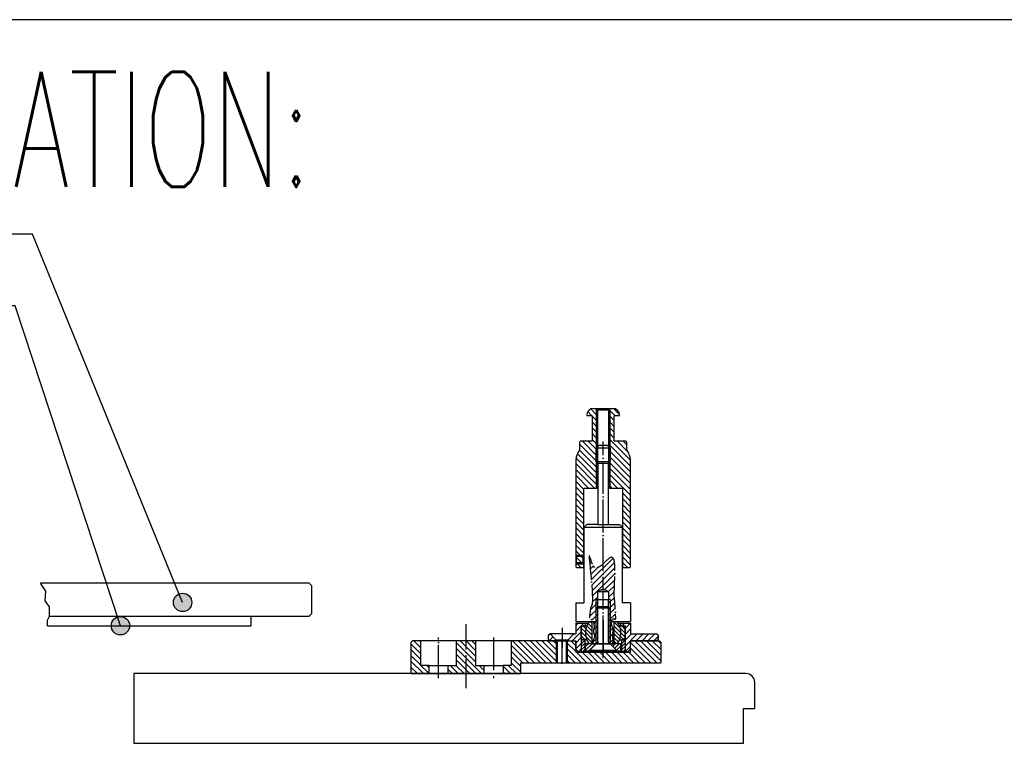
# Model space of a CAD drawing. Extents: x -1765 to 4890, y -3431 to 1272.
# Tile 60 of 189: x 1108 to 1467, y -2884 to -2620. Entities that reach past the tile are written whole.
import ezdxf

# ---------------------------------------------------------------- set-up
doc = ezdxf.new("R2010")
doc.units = 0
doc.linetypes.add('DOT_CENTER', pattern=[14, 12, -1, 0, -1])
doc.layers.get('0').update_dxf_attribs({"linetype": 'CONTINUOUS'})
doc.layers.add('08', color=7, linetype='CONTINUOUS')
doc.layers.add('1', color=7, linetype='CONTINUOUS')
doc.styles.add('CONVERTER_2', font='txt.shx', dxfattribs={"width": 0.63})
doc.dimstyles.get("Standard").update_dxf_attribs({"dimtxt": 0.18, "dimasz": 0.18, "dimexe": 0.18, "dimexo": 0.0625, "dimgap": 0.09, "dimtad": 0, "dimtih": 1, "dimtoh": 1, "dimdec": 4, "dimzin": 0, "dimtxsty": 'STANDARD', "dimcen": 0.09, "dimazin": 3, "dimtfac": 1, "dimtdec": 4, "dimtofl": 0, "dimtmove": 0, "dimatfit": 3, "dimtolj": 1, "dimtzin": 0})
pattern_1 = [(135, (-2.0616, 13.2155), (-1.0606602, -1.0606602), [])]
pattern_2 = [(135, (0, 400), (-1.0606602, -1.0606602), [])]
pattern_3 = [(45, (-281.806, 299.6412), (-1.0606602, 1.0606602), [])]
pattern_4 = [(45, (35.6448, 151.788), (-1.0606602, 1.0606602), [])]
pattern_5 = [(45, (-131.211, 280.6721), (-0.70710678, 0.70710678), [])]
pattern_6 = [(45, (0, 400), (-0.56568542, 0.56568542), [])]
pattern_7 = [(135, (0, 400), (-0.70710678, -0.70710678), [])]

# ---------------------------------------------------------------- blocks, each defined once
blk = doc.blocks.new('SV__43', base_point=(1325.94, -2829.78))
at = {"layer": '1', "linetype": 'CONTINUOUS'}
h = blk.add_hatch(dxfattribs=at)
h.set_pattern_fill('USER', color=4, scale=1.5, angle=135, pattern_type=0)
h.set_pattern_definition(pattern_1)
h.paths.add_polyline_path([(1254.44, -2855.54), (1257.44, -2855.54), (1257.44, -2858.54), (1250.94, -2858.54), (1250.94, -2847.04), (1251.44, -2846.54), (1254.44, -2846.54)])
h = blk.add_hatch(dxfattribs=at)
h.set_pattern_fill('USER', color=4, scale=1.5, angle=135, pattern_type=0)
h.set_pattern_definition(pattern_1)
h.paths.add_polyline_path([(1274.44, -2846.54), (1274.44, -2855.54), (1277.44, -2855.54), (1277.44, -2858.54), (1264.44, -2858.54), (1264.44, -2855.54), (1267.44, -2855.54), (1267.44, -2846.54)])
h = blk.add_hatch(dxfattribs=at)
h.set_pattern_fill('USER', color=4, scale=1.5, angle=135, pattern_type=0)
h.set_pattern_definition(pattern_1)
h.paths.add_polyline_path([(1304.29, -2846.54), (1304.29, -2854.54), (1290.94, -2854.54), (1290.94, -2858.54), (1284.44, -2858.54), (1284.44, -2855.54), (1287.44, -2855.54), (1287.44, -2846.54)])
h = blk.add_hatch(dxfattribs=at)
h.set_pattern_fill('USER', color=4, scale=1.5, angle=135, pattern_type=0)
h.set_pattern_definition(pattern_1)
h.paths.add_polyline_path([(1307.59, -2854.54), (1341.94, -2854.54), (1341.94, -2847.04), (1341.44, -2846.54), (1330.94, -2846.54), (1330.94, -2850.74), (1310.94, -2850.74), (1310.94, -2846.54), (1307.59, -2846.54)])
at = {"layer": '1', "color": 4, "linetype": 'DOT_CENTER'}
for p, q in [((1270.94, -2863.84), (1270.94, -2840.45)), ((1320.94, -2852.84), (1320.94, -2840.45)), ((1260.94, -2860.17), (1260.94, -2845.3)), ((1280.94, -2845.3), (1280.94, -2860.17)), ((1305.94, -2854.99), (1305.94, -2846.16))]:
    blk.add_line(p, q, dxfattribs=at)
at = {"layer": '1', "color": 4, "linetype": 'CONTINUOUS'}
for p, q in [((1250.94, -2847.04), (1251.44, -2846.54)), ((1254.44, -2846.54), (1251.44, -2846.54)), ((1254.44, -2855.54), (1254.44, -2846.54)), ((1267.44, -2846.54), (1254.44, -2846.54)), ((1274.44, -2846.54), (1267.44, -2846.54)), ((1267.44, -2855.54), (1267.44, -2846.54)), ((1287.44, -2846.54), (1274.44, -2846.54)), ((1274.44, -2846.54), (1274.44, -2855.54)), ((1287.44, -2846.54), (1287.44, -2855.54)), ((1304.29, -2846.54), (1287.44, -2846.54)), ((1303.94, -2854.54), (1303.94, -2846.54)), ((1304.29, -2846.54), (1307.59, -2846.54)), ((1304.29, -2854.54), (1304.29, -2846.54)), ((1307.59, -2846.54), (1310.94, -2846.54)), ((1307.59, -2854.54), (1307.59, -2846.54)), ((1307.94, -2854.54), (1307.94, -2846.54)), ((1310.94, -2846.54), (1310.94, -2850.74)), ((1330.94, -2850.74), (1330.94, -2846.54)), ((1330.94, -2846.54), (1341.44, -2846.54)), ((1341.44, -2846.54), (1341.94, -2847.04)), ((1250.94, -2858.54), (1250.94, -2847.04)), ((1341.94, -2847.04), (1341.94, -2854.54)), ((1310.94, -2850.74), (1330.94, -2850.74)), ((1257.44, -2855.54), (1254.44, -2855.54)), ((1257.44, -2858.54), (1257.44, -2855.54)), ((1257.44, -2855.54), (1264.44, -2855.54)), ((1264.44, -2855.54), (1267.44, -2855.54)), ((1264.44, -2858.54), (1264.44, -2855.54)), ((1274.44, -2855.54), (1277.44, -2855.54)), ((1277.44, -2855.54), (1277.44, -2858.54)), ((1277.44, -2855.54), (1284.44, -2855.54)), ((1284.44, -2855.54), (1284.44, -2858.54)), ((1287.44, -2855.54), (1284.44, -2855.54)), ((1290.94, -2854.54), (1304.29, -2854.54)), ((1290.94, -2858.54), (1290.94, -2854.54)), ((1304.29, -2854.54), (1307.59, -2854.54)), ((1307.59, -2854.54), (1341.94, -2854.54)), ((1250.94, -2858.54), (1257.44, -2858.54)), ((1257.44, -2858.54), (1264.44, -2858.54)), ((1264.44, -2858.54), (1277.44, -2858.54)), ((1277.44, -2858.54), (1284.44, -2858.54)), ((1284.44, -2858.54), (1290.94, -2858.54))]:
    blk.add_line(p, q, dxfattribs=at)
blk = doc.blocks.new('SV__44', base_point=(1342.06, -2819.28))
at = {"layer": '1', "linetype": 'CONTINUOUS'}
h = blk.add_hatch(dxfattribs=at)
h.set_pattern_fill('USER', color=3, scale=1.5, angle=135, pattern_type=0)
h.set_pattern_definition(pattern_2)
edge = h.paths.add_edge_path()
edge.add_line((1316.84, -2773.77), (1312.84, -2773.77))
edge.add_arc((1312.84, -2774.27), 0.5, 90, 180)
edge.add_line((1312.34, -2774.27), (1312.34, -2777.14))
edge.add_line((1312.34, -2777.14), (1311.74, -2778.17))
edge.add_arc((1316.94, -2781.17), 6, 150, 180)
edge.add_line((1310.94, -2781.17), (1310.94, -2819.57))
edge.add_line((1310.94, -2819.57), (1311.24, -2819.87))
edge.add_line((1311.24, -2819.87), (1313.64, -2819.87))
edge.add_line((1313.64, -2819.87), (1313.94, -2819.57))
edge.add_line((1313.94, -2819.57), (1313.94, -2790.97))
edge.add_line((1313.94, -2790.97), (1318.44, -2790.97))
edge.add_line((1318.44, -2790.97), (1318.44, -2761.87))
edge.add_line((1318.44, -2761.87), (1318.34, -2761.77))
edge.add_line((1318.34, -2761.77), (1317.44, -2761.77))
edge.add_arc((1317.44, -2764.27), 2.5, 90, 180)
edge.add_line((1314.94, -2764.27), (1315.14, -2764.47))
edge.add_line((1315.14, -2764.47), (1316.94, -2764.47))
edge.add_line((1316.94, -2764.47), (1316.94, -2773.77))
edge.add_line((1316.94, -2773.77), (1316.84, -2773.77))
h = blk.add_hatch(dxfattribs=at)
h.set_pattern_fill('USER', color=3, scale=1.5, angle=45, pattern_type=0)
h.set_pattern_definition(pattern_3)
h.paths.add_polyline_path([(1318.84, -2762.27), (1318.84, -2790.97), (1318.44, -2790.97), (1318.44, -2761.87)])
h = blk.add_hatch(dxfattribs=at)
h.set_pattern_fill('USER', color=3, scale=1.5, angle=45, pattern_type=0)
h.set_pattern_definition(pattern_3)
h.paths.add_polyline_path([(1323.04, -2762.27), (1323.04, -2790.97), (1323.44, -2790.97), (1323.44, -2761.87)])
h = blk.add_hatch(dxfattribs=at)
h.set_pattern_fill('USER', color=3, scale=1.5, angle=135, pattern_type=0)
h.set_pattern_definition(pattern_2)
edge = h.paths.add_edge_path()
edge.add_line((1325.04, -2773.77), (1329.04, -2773.77))
edge.add_arc((1329.04, -2774.27), 0.5, 360, 450, ccw=False)
edge.add_line((1329.54, -2774.27), (1329.54, -2777.14))
edge.add_line((1329.54, -2777.14), (1330.13, -2778.17))
edge.add_arc((1324.94, -2781.17), 6, 360, 390, ccw=False)
edge.add_line((1330.94, -2781.17), (1330.94, -2819.57))
edge.add_line((1330.94, -2819.57), (1330.64, -2819.87))
edge.add_line((1330.64, -2819.87), (1328.24, -2819.87))
edge.add_line((1328.24, -2819.87), (1327.94, -2819.57))
edge.add_line((1327.94, -2819.57), (1327.94, -2790.97))
edge.add_line((1327.94, -2790.97), (1323.44, -2790.97))
edge.add_line((1323.44, -2790.97), (1323.44, -2761.87))
edge.add_line((1323.44, -2761.87), (1323.54, -2761.77))
edge.add_line((1323.54, -2761.77), (1324.44, -2761.77))
edge.add_arc((1324.44, -2764.27), 2.5, 360, 450, ccw=False)
edge.add_line((1326.94, -2764.27), (1326.74, -2764.47))
edge.add_line((1326.74, -2764.47), (1324.94, -2764.47))
edge.add_line((1324.94, -2764.47), (1324.94, -2773.77))
edge.add_line((1324.94, -2773.77), (1325.04, -2773.77))
at = {"layer": '1', "color": 3, "linetype": 'CONTINUOUS'}
for p, q in [((1314.94, -2764.27), (1314.94, -2764.27)), ((1314.94, -2764.27), (1315.14, -2764.47)), ((1314.94, -2764.27), (1314.94, -2764.27)), ((1317.44, -2761.77), (1318.34, -2761.77)), ((1318.34, -2761.77), (1320.94, -2761.77)), ((1318.34, -2761.77), (1318.44, -2761.87)), ((1318.44, -2761.87), (1318.44, -2790.97)), ((1318.44, -2761.87), (1318.84, -2762.27)), ((1318.84, -2762.27), (1318.84, -2790.97)), ((1318.84, -2762.27), (1320.94, -2762.27)), ((1320.94, -2761.77), (1323.54, -2761.77)), ((1320.94, -2762.27), (1323.04, -2762.27)), ((1323.04, -2762.27), (1323.44, -2761.87)), ((1323.04, -2790.97), (1323.04, -2762.27)), ((1323.44, -2761.87), (1323.54, -2761.77)), ((1323.44, -2790.97), (1323.44, -2761.87)), ((1323.54, -2761.77), (1324.44, -2761.77)), ((1326.74, -2764.47), (1326.94, -2764.27)), ((1326.94, -2764.27), (1326.94, -2764.27)), ((1326.94, -2764.27), (1326.94, -2764.27)), ((1316.94, -2764.47), (1315.14, -2764.47)), ((1316.94, -2764.47), (1316.94, -2773.77)), ((1324.94, -2773.77), (1324.94, -2764.47)), ((1326.74, -2764.47), (1324.94, -2764.47)), ((1312.34, -2774.27), (1312.34, -2777.14)), ((1316.84, -2773.77), (1312.84, -2773.77)), ((1316.94, -2773.77), (1316.84, -2773.77)), ((1316.94, -2773.77), (1316.94, -2773.77)), ((1316.94, -2773.77), (1316.94, -2773.77)), ((1316.94, -2773.77), (1316.94, -2773.77)), ((1316.94, -2773.77), (1316.94, -2773.77)), ((1324.94, -2773.77), (1324.94, -2773.77)), ((1324.94, -2773.77), (1324.94, -2773.77)), ((1324.94, -2773.77), (1324.94, -2773.77)), ((1324.94, -2773.77), (1324.94, -2773.77)), ((1325.04, -2773.77), (1324.94, -2773.77)), ((1329.04, -2773.77), (1325.04, -2773.77)), ((1329.54, -2777.14), (1329.54, -2774.27)), ((1311.74, -2778.17), (1312.34, -2777.14)), ((1329.54, -2777.14), (1330.13, -2778.17)), ((1310.94, -2780.57), (1310.94, -2780.62)), ((1310.94, -2781.17), (1310.94, -2819.57)), ((1330.94, -2780.62), (1330.94, -2780.57)), ((1330.94, -2819.57), (1330.94, -2781.17)), ((1318.44, -2790.97), (1313.94, -2790.97)), ((1313.94, -2819.57), (1313.94, -2790.97)), ((1318.84, -2790.97), (1318.44, -2790.97)), ((1318.84, -2790.97), (1319.04, -2790.97)), ((1322.84, -2790.97), (1323.04, -2790.97)), ((1323.44, -2790.97), (1323.04, -2790.97)), ((1327.94, -2790.97), (1323.44, -2790.97)), ((1327.94, -2790.97), (1327.94, -2819.57)), ((1310.94, -2819.57), (1311.24, -2819.87)), ((1311.24, -2819.87), (1313.64, -2819.87)), ((1313.64, -2819.87), (1313.94, -2819.57)), ((1327.94, -2819.57), (1328.24, -2819.87)), ((1328.24, -2819.87), (1330.64, -2819.87)), ((1330.64, -2819.87), (1330.94, -2819.57))]:
    blk.add_line(p, q, dxfattribs=at)
for centre, radius, start, end in [((1317.44, -2764.27), 2.5, 90, 180), ((1324.44, -2764.27), 2.5, 0, 90), ((1312.84, -2774.27), 0.5, 90, 180), ((1329.04, -2774.27), 0.5, 0, 90), ((1316.94, -2781.17), 6, 150, 180), ((1324.94, -2781.17), 6, 0, 30)]:
    blk.add_arc(centre, radius, start, end, dxfattribs=at)
blk = doc.blocks.new('SV__45', base_point=(1320.94, -2790.59))
at = {"layer": '1', "linetype": 'CONTINUOUS'}
h = blk.add_hatch(dxfattribs=at)
h.set_pattern_fill('USER', color=1, scale=1.5, angle=45, pattern_type=0)
h.set_pattern_definition([(45, (231.6864, 293.1121), (-1.0606602, 1.0606602), [])])
edge = h.paths.add_edge_path()
edge.add_line((1324.24, -2847.69), (1323.54, -2847.69))
edge.add_line((1323.54, -2847.69), (1322.94, -2847.09))
edge.add_line((1322.94, -2847.09), (1322.94, -2831.54))
edge.add_line((1322.94, -2831.54), (1322.94, -2828.54))
edge.add_line((1322.94, -2828.54), (1320.94, -2827.59))
edge.add_line((1320.94, -2827.59), (1318.94, -2828.54))
edge.add_line((1318.94, -2828.54), (1318.94, -2847.09))
edge.add_line((1318.94, -2847.09), (1318.34, -2847.69))
edge.add_line((1318.34, -2847.69), (1317.49, -2847.69))
edge.add_spline(control_points=[(1317.49, -2847.69), (1316.94, -2847.05), (1317.41, -2846.16), (1317.89, -2845.01), (1317.64, -2844.21), (1317.37, -2843.53), (1317.41, -2842.77), (1317.62, -2841.68), (1317.67, -2840.21), (1317.04, -2838.93), (1316.4, -2838.48), (1316.05, -2838.22), (1315.9, -2837.51), (1316.22, -2836.3), (1316.07, -2834.91), (1316.79, -2833.83), (1317.04, -2832.5), (1317, -2830.34), (1316.84, -2827.32), (1316.59, -2823.89), (1316.18, -2820.6), (1316.19, -2817.88), (1315.59, -2816.35), (1316.08, -2815.27), (1316.31, -2817.12), (1316.8, -2817.92), (1317.32, -2819.36), (1318.55, -2820.09), (1319.84, -2819.45), (1320.91, -2818.51), (1322.02, -2817.4), (1322.95, -2816.52), (1324.1, -2815.85), (1325.12, -2817.06), (1325.14, -2819.02), (1325.24, -2821.82), (1325.1, -2825.05), (1325.02, -2828.09), (1324.94, -2830.23), (1325.1, -2831.6), (1325.23, -2832.85), (1325.29, -2834.61), (1325.46, -2836.47), (1325.44, -2837.69), (1325.64, -2838.52), (1325.07, -2838.67), (1324.53, -2838.32), (1323.97, -2839.15), (1323.87, -2840.15), (1324.23, -2841.37), (1324.63, -2842.55), (1324.52, -2843.69), (1324.26, -2845.38), (1324.93, -2846.73), (1324.24, -2847.69)], knot_values=[0, 0, 0, 0, 1.949832, 2.895531, 3.61291, 4.357552, 5.082304, 5.837823, 7.704288, 9.429481, 9.771851, 10.086906, 10.671191, 11.781941, 13.864526, 14.579803, 15.585352, 17.862842, 21.058666, 24.662982, 28.158028, 31.024084, 32.741444, 32.974943, 34.012284, 35.582258, 37.035952, 38.195794, 39.411957, 40.951462, 42.59341, 44.027193, 45.011801, 45.949104, 47.985178, 50.896591, 54.357326, 57.64521, 60.035898, 60.760714, 61.799857, 63.805131, 66.056765, 67.255141, 67.76474, 68.133222, 68.691098, 69.42432, 70.474228, 71.806011, 73.136281, 74.172434, 75.204802, 78.224914, 78.224914, 78.224914, 78.224914], degree=3, periodic=0)
at = {"layer": '1', "color": 7, "linetype": 'CONTINUOUS'}
for p, q in [((1319.44, -2775.19), (1318.44, -2776.19)), ((1319.44, -2775.19), (1322.44, -2775.19)), ((1322.44, -2775.19), (1323.44, -2776.19)), ((1318.44, -2781.19), (1318.44, -2776.19)), ((1318.44, -2776.19), (1323.44, -2776.19)), ((1323.44, -2776.19), (1323.44, -2781.19)), ((1318.44, -2781.19), (1323.44, -2781.19)), ((1318.44, -2781.19), (1319.04, -2781.79)), ((1319.04, -2781.79), (1322.84, -2781.79)), ((1319.04, -2781.79), (1319.04, -2804.09)), ((1322.84, -2781.79), (1323.44, -2781.19)), ((1322.84, -2804.09), (1322.84, -2781.79)), ((1313.94, -2805.09), (1314.94, -2804.09)), ((1313.94, -2805.09), (1313.94, -2832.69)), ((1313.94, -2805.09), (1327.94, -2805.09)), ((1319.04, -2804.09), (1314.94, -2804.09)), ((1319.04, -2804.09), (1322.84, -2804.09)), ((1322.84, -2804.09), (1326.94, -2804.09)), ((1327.94, -2805.09), (1326.94, -2804.09)), ((1327.94, -2832.69), (1327.94, -2805.09)), ((1318.94, -2828.54), (1320.94, -2827.59)), ((1318.94, -2828.54), (1322.94, -2828.54)), ((1318.94, -2847.09), (1318.94, -2828.54)), ((1320.94, -2827.59), (1322.94, -2828.54)), ((1322.94, -2828.54), (1322.94, -2831.54)), ((1318.44, -2831.54), (1318.94, -2831.54)), ((1318.94, -2831.54), (1322.94, -2831.54)), ((1323.44, -2831.54), (1322.94, -2831.54)), ((1322.94, -2847.09), (1322.94, -2831.54)), ((1310.94, -2832.69), (1310.94, -2839.54)), ((1310.94, -2832.69), (1313.94, -2832.69)), ((1330.94, -2832.69), (1327.94, -2832.69)), ((1330.94, -2832.69), (1330.94, -2839.54)), ((1310.94, -2839.54), (1316.94, -2839.54)), ((1316.94, -2847.69), (1316.94, -2839.54)), ((1316.94, -2839.54), (1317.29, -2839.54)), ((1324.94, -2839.54), (1324.26, -2839.54)), ((1324.94, -2847.69), (1324.94, -2839.54)), ((1324.94, -2839.54), (1330.94, -2839.54)), ((1316.94, -2847.69), (1317.49, -2847.69)), ((1318.34, -2847.69), (1317.49, -2847.69)), ((1318.94, -2847.09), (1318.34, -2847.69)), ((1318.34, -2847.69), (1323.54, -2847.69)), ((1322.94, -2847.09), (1323.54, -2847.69)), ((1324.24, -2847.69), (1323.54, -2847.69)), ((1324.24, -2847.69), (1324.94, -2847.69))]:
    blk.add_line(p, q, dxfattribs=at)
at = {"layer": '1', "color": 1, "linetype": 'DOT_CENTER'}
blk.add_line((1320.94, -2849.37), (1320.94, -2773.85), dxfattribs=at)
at = {"layer": '1', "color": 1, "linetype": 'CONTINUOUS'}
for p, q in [((1318.84, -2781.59), (1318.84, -2775.78)), ((1323.04, -2781.59), (1323.04, -2775.79)), ((1318.44, -2834.04), (1318.44, -2831.54)), ((1323.44, -2831.54), (1323.44, -2847.59)), ((1318.44, -2847.59), (1318.44, -2834.04))]:
    blk.add_line(p, q, dxfattribs=at)
at = {"layer": '1', "color": 1, "linetype": 'DOT_CENTER'}
blk.add_open_spline([(1324.24, -2847.69), (1324.94, -2846.78), (1324.09, -2845.04), (1324.88, -2842.52), (1323.55, -2840.16), (1324.47, -2837.92), (1325.75, -2839.2), (1325.45, -2837.43), (1325.3, -2834.54), (1325.19, -2831.83), (1324.7, -2830.78), (1326.56, -2806.48), (1318.13, -2826.98), (1314.86, -2809.3), (1317.73, -2832.88), (1316.59, -2834.08), (1316.37, -2834.54), (1316.05, -2837.21), (1315.69, -2838.06), (1317.55, -2839.16), (1317.78, -2841.37), (1317.21, -2843.52), (1318.36, -2845.41), (1316.67, -2846.72), (1317.49, -2847.69)], degree=3, knots=[33.215127, 33.215127, 33.215127, 33.215127, 36.255678, 38.309057, 40.817866, 43.003753, 44.947206, 46.434876, 46.434876, 46.434876, 47.604867, 50.994979, 58.948481, 62.213183, 66.797901, 68.053273, 68.053273, 68.053273, 69.943892, 70.606228, 74.031077, 75.439195, 76.844222, 79.650003, 79.650003, 79.650003, 79.650003], dxfattribs=at)
blk = doc.blocks.new('FLANGE_FRONT__46', base_point=(1246.04, -2905.03))
at = {"layer": '1', "linetype": 'CONTINUOUS'}
h = blk.add_hatch(dxfattribs=at)
h.set_pattern_fill('USER', color=1, scale=1.5, angle=45, pattern_type=0)
h.set_pattern_definition(pattern_4)
h.paths.add_polyline_path([(1312.94, -2841.14), (1314.44, -2841.14), (1314.44, -2840.14), (1310.94, -2840.14), (1310.94, -2844.04), (1310.29, -2844.04), (1308.19, -2846.14), (1308.19, -2846.54), (1310.94, -2846.54), (1310.94, -2849.54), (1311.94, -2850.54), (1312.94, -2850.54)])
h = blk.add_hatch(dxfattribs=at)
h.set_pattern_fill('USER', color=1, scale=1.5, angle=45, pattern_type=0)
h.set_pattern_definition(pattern_4)
h.paths.add_polyline_path([(1340.94, -2844.54), (1340.44, -2844.04), (1330.94, -2844.04), (1330.94, -2840.14), (1327.44, -2840.14), (1327.44, -2841.14), (1328.94, -2841.14), (1328.94, -2850.54), (1329.94, -2850.54), (1330.94, -2849.54), (1330.94, -2846.54), (1340.44, -2846.54), (1340.94, -2846.04)])
h = blk.add_hatch(dxfattribs=at)
h.set_pattern_fill('USER', color=1, scale=1.5, angle=45, pattern_type=0)
h.set_pattern_definition(pattern_4)
h.paths.add_polyline_path([(1301.59, -2844.04), (1301.44, -2844.04), (1300.94, -2844.54), (1300.94, -2846.04), (1301.44, -2846.54), (1303.69, -2846.54), (1303.69, -2846.14)])
at = {"layer": '1', "color": 1, "linetype": 'DOT_CENTER'}
for p, q in [((1320.94, -2839.1), (1320.94, -2852.34)), ((1305.94, -2841.78), (1305.94, -2848.95))]:
    blk.add_line(p, q, dxfattribs=at)
at = {"layer": '1', "color": 7, "linetype": 'CONTINUOUS'}
for p, q in [((1310.94, -2840.14), (1314.44, -2840.14)), ((1310.94, -2840.14), (1310.94, -2844.04)), ((1312.94, -2841.14), (1312.94, -2850.54)), ((1314.44, -2841.14), (1312.94, -2841.14)), ((1314.44, -2841.14), (1314.44, -2840.14)), ((1314.44, -2840.14), (1315.46, -2840.14)), ((1314.44, -2841.14), (1314.94, -2841.14)), ((1326.41, -2840.14), (1327.44, -2840.14)), ((1326.94, -2841.14), (1327.44, -2841.14)), ((1327.44, -2841.14), (1327.44, -2840.14)), ((1327.44, -2840.14), (1330.94, -2840.14)), ((1327.44, -2841.14), (1328.94, -2841.14)), ((1328.94, -2841.14), (1328.94, -2850.54)), ((1330.94, -2840.14), (1330.94, -2844.04)), ((1300.94, -2844.54), (1300.94, -2846.04)), ((1300.94, -2846.04), (1301.44, -2846.54)), ((1301.59, -2844.04), (1301.44, -2844.04)), ((1301.44, -2846.54), (1303.69, -2846.54)), ((1310.29, -2844.04), (1301.59, -2844.04)), ((1303.69, -2846.14), (1301.59, -2844.04)), ((1303.69, -2846.14), (1308.19, -2846.14)), ((1303.69, -2846.54), (1303.69, -2846.14)), ((1303.69, -2846.54), (1308.19, -2846.54)), ((1310.29, -2844.04), (1308.19, -2846.14)), ((1308.19, -2846.14), (1308.19, -2846.54)), ((1308.19, -2846.54), (1310.94, -2846.54)), ((1310.29, -2844.04), (1310.94, -2844.04)), ((1310.94, -2849.54), (1310.94, -2846.54)), ((1330.94, -2844.04), (1340.44, -2844.04)), ((1340.44, -2846.54), (1330.94, -2846.54)), ((1330.94, -2849.54), (1330.94, -2846.54)), ((1340.94, -2844.54), (1340.44, -2844.04)), ((1340.94, -2846.04), (1340.44, -2846.54)), ((1340.94, -2844.54), (1340.94, -2846.04)), ((1310.94, -2849.54), (1311.94, -2850.54)), ((1311.94, -2850.54), (1312.94, -2850.54)), ((1312.94, -2850.54), (1328.94, -2850.54)), ((1328.94, -2850.54), (1329.94, -2850.54)), ((1330.94, -2849.54), (1329.94, -2850.54))]:
    blk.add_line(p, q, dxfattribs=at)
at = {"layer": '1', "color": 7, "linetype": 'DOT_CENTER'}
blk.add_line((1300.94, -2844.54), (1301.44, -2844.04), dxfattribs=at)
blk = doc.blocks.new('DISK_FRONT__47', base_point=(1316.66, -2821.48))
at = {"layer": '1', "linetype": 'CONTINUOUS'}
h = blk.add_hatch(dxfattribs=at)
h.set_pattern_fill('USER', color=1, angle=45, pattern_type=0)
h.set_pattern_definition(pattern_5)
h.paths.add_polyline_path([(1314.54, -2847.64), (1314.54, -2850.24), (1315.84, -2850.24), (1318.14, -2847.94), (1318.14, -2847.64)])
h = blk.add_hatch(dxfattribs=at)
h.set_pattern_fill('USER', color=1, angle=45, pattern_type=0)
h.set_pattern_definition(pattern_5)
h.paths.add_polyline_path([(1323.74, -2847.94), (1326.04, -2850.24), (1327.34, -2850.24), (1327.34, -2847.64), (1323.74, -2847.64)])
at = {"layer": '1', "color": 1, "linetype": 'DOT_CENTER'}
blk.add_line((1320.94, -2851.13), (1320.94, -2846.09), dxfattribs=at)
at = {"layer": '1', "color": 7, "linetype": 'CONTINUOUS'}
for p, q in [((1314.54, -2850.24), (1314.54, -2847.64)), ((1318.14, -2847.64), (1314.54, -2847.64)), ((1314.54, -2850.24), (1315.84, -2850.24)), ((1318.14, -2847.94), (1315.84, -2850.24)), ((1315.84, -2850.24), (1326.04, -2850.24)), ((1318.14, -2847.94), (1318.14, -2847.64)), ((1323.74, -2847.64), (1318.14, -2847.64)), ((1327.34, -2847.64), (1323.74, -2847.64)), ((1323.74, -2847.94), (1323.74, -2847.64)), ((1326.04, -2850.24), (1323.74, -2847.94)), ((1326.04, -2850.24), (1327.34, -2850.24)), ((1327.34, -2850.24), (1327.34, -2847.64))]:
    blk.add_line(p, q, dxfattribs=at)
blk = doc.blocks.new('POD__48', base_point=(1344.96, -2817.41))
at = {"layer": '1', "linetype": 'CONTINUOUS'}
h = blk.add_hatch(dxfattribs=at)
h.set_pattern_fill('USER', color=1, scale=0.8, angle=45, pattern_type=0)
h.set_pattern_definition(pattern_6)
h.paths.add_polyline_path([(1312.94, -2850.54), (1314.24, -2850.54), (1314.24, -2846.14), (1312.94, -2846.14)])
h = blk.add_hatch(dxfattribs=at)
h.set_pattern_fill('USER', color=1, scale=0.8, angle=45, pattern_type=0)
h.set_pattern_definition(pattern_6)
h.paths.add_polyline_path([(1327.64, -2850.54), (1328.94, -2850.54), (1328.94, -2846.14), (1327.64, -2846.14)])
at = {"layer": '1', "color": 7, "linetype": 'CONTINUOUS'}
for p, q in [((1314.24, -2846.14), (1312.94, -2846.14)), ((1312.94, -2846.14), (1312.94, -2850.54)), ((1314.24, -2846.14), (1314.24, -2850.54)), ((1328.94, -2846.14), (1327.64, -2846.14)), ((1327.64, -2846.14), (1327.64, -2850.54)), ((1328.94, -2846.14), (1328.94, -2850.54)), ((1314.24, -2850.54), (1312.94, -2850.54)), ((1327.64, -2850.54), (1314.24, -2850.54)), ((1328.94, -2850.54), (1327.64, -2850.54))]:
    blk.add_line(p, q, dxfattribs=at)
blk = doc.blocks.new('IMBU_SCHRAUBE-M3X4__49', base_point=(1313.94, -2798.47))
at = {"layer": '1', "linetype": 'CONTINUOUS'}
h = blk.add_hatch(dxfattribs=at)
h.set_pattern_fill('USER', color=1, scale=1.5, angle=45, pattern_type=0)
h.set_pattern_definition([(45, (0, 400), (-1.0606602, 1.0606602), [])])
h.paths.add_polyline_path([(1311.44, -2815.77), (1311.14, -2815.77), (1311.14, -2815.47), (1311.44, -2815.47), (1313.64, -2815.47), (1313.64, -2815.77)])
h = blk.add_hatch(dxfattribs=at)
h.set_pattern_fill('USER', color=1, scale=1.5, angle=45, pattern_type=0)
h.set_pattern_definition([(45, (27.4444, 441.1049), (-1.0606602, 1.0606602), [])])
h.paths.add_polyline_path([(1311.44, -2818.47), (1311.14, -2818.47), (1311.14, -2818.17), (1311.44, -2818.17), (1313.64, -2818.17), (1313.64, -2818.47)])
at = {"layer": '1', "color": 7, "linetype": 'CONTINUOUS'}
for p, q in [((1311.14, -2815.47), (1310.94, -2815.67)), ((1310.94, -2815.67), (1310.94, -2818.27)), ((1310.94, -2818.27), (1311.14, -2818.47)), ((1311.14, -2815.47), (1311.14, -2815.77)), ((1311.44, -2815.47), (1311.14, -2815.47)), ((1311.14, -2815.77), (1311.14, -2818.17)), ((1311.44, -2815.77), (1311.14, -2815.77)), ((1311.14, -2818.17), (1311.14, -2818.47)), ((1311.44, -2818.17), (1311.14, -2818.17)), ((1313.64, -2815.47), (1311.44, -2815.47)), ((1313.64, -2815.77), (1311.44, -2815.77)), ((1313.64, -2818.17), (1311.44, -2818.17)), ((1313.94, -2815.77), (1313.64, -2815.47)), ((1313.64, -2815.77), (1313.64, -2815.47)), ((1313.94, -2815.77), (1313.64, -2815.77)), ((1313.64, -2818.17), (1313.64, -2815.77)), ((1313.94, -2818.17), (1313.64, -2818.17)), ((1313.64, -2818.47), (1313.64, -2818.17)), ((1313.64, -2818.47), (1313.94, -2818.17)), ((1313.94, -2818.17), (1313.94, -2815.77)), ((1311.14, -2818.47), (1311.44, -2818.47)), ((1311.44, -2818.47), (1313.64, -2818.47))]:
    blk.add_line(p, q, dxfattribs=at)
blk = doc.blocks.new('SCHRAUBE__50', base_point=(1326.94, -2829.74))
at = {"layer": '1', "color": 7, "linetype": 'CONTINUOUS'}
for p, q in [((1318.94, -2834.14), (1318.44, -2834.64)), ((1323.44, -2834.64), (1318.44, -2834.64)), ((1318.44, -2846.84), (1318.44, -2834.64)), ((1322.94, -2834.14), (1318.94, -2834.14)), ((1318.94, -2834.64), (1318.94, -2834.14)), ((1318.94, -2846.84), (1318.94, -2834.64)), ((1322.94, -2834.64), (1322.94, -2834.14)), ((1322.94, -2834.14), (1323.44, -2834.64)), ((1322.94, -2846.84), (1322.94, -2834.64)), ((1323.44, -2846.84), (1323.44, -2834.64)), ((1318.44, -2847.64), (1318.44, -2846.84)), ((1318.94, -2846.84), (1318.94, -2847.64)), ((1322.94, -2846.84), (1322.94, -2847.64)), ((1323.44, -2846.84), (1323.44, -2847.64)), ((1318.44, -2847.64), (1315.94, -2850.14)), ((1325.94, -2850.14), (1315.94, -2850.14)), ((1318.94, -2847.64), (1318.44, -2847.64)), ((1322.94, -2847.64), (1318.94, -2847.64)), ((1323.44, -2847.64), (1322.94, -2847.64)), ((1323.44, -2847.64), (1325.94, -2850.14))]:
    blk.add_line(p, q, dxfattribs=at)
blk = doc.blocks.new('KUGELGELENK__51', base_point=(1328.94, -2838.93))
at = {"layer": '1', "linetype": 'CONTINUOUS'}
h = blk.add_hatch(dxfattribs=at)
h.set_pattern_fill('USER', color=1, angle=135, pattern_type=0)
h.set_pattern_definition(pattern_7)
edge = h.paths.add_edge_path()
edge.add_line((1315.81, -2847.64), (1316.94, -2847.64))
edge.add_line((1316.94, -2847.64), (1316.94, -2839.64))
edge.add_line((1316.94, -2839.64), (1315.81, -2839.64))
edge.add_arc((1320.94, -2843.64), 6.5, 142.0201, 157.3801)
edge.add_arc((1320.94, -2843.64), 6.5, 157.3801, -157.3801)
edge.add_arc((1320.94, -2843.64), 6.5, -157.3801, -142.0201)
h = blk.add_hatch(dxfattribs=at)
h.set_pattern_fill('USER', color=1, angle=135, pattern_type=0)
h.set_pattern_definition(pattern_7)
edge = h.paths.add_edge_path()
edge.add_line((1324.94, -2847.64), (1326.06, -2847.64))
edge.add_arc((1320.94, -2843.64), 6.5, -37.9799, -22.6199)
edge.add_arc((1320.94, -2843.64), 6.5, -22.6199, 22.6199)
edge.add_arc((1320.94, -2843.64), 6.5, 22.6199, 37.9799)
edge.add_line((1326.06, -2839.64), (1324.94, -2839.64))
edge.add_line((1324.94, -2839.64), (1324.94, -2847.64))
h = blk.add_hatch(dxfattribs=at)
h.set_pattern_fill('USER', color=1, angle=135, pattern_type=0)
h.set_pattern_definition(pattern_7)
edge = h.paths.add_edge_path()
edge.add_line((1313.44, -2846.14), (1314.94, -2846.14))
edge.add_arc((1320.94, -2843.64), 6.5, 517.3801, 202.6199, ccw=False)
edge.add_line((1314.94, -2841.14), (1313.44, -2841.14))
edge.add_line((1313.44, -2841.14), (1312.94, -2841.64))
edge.add_line((1312.94, -2841.64), (1312.94, -2845.64))
edge.add_line((1312.94, -2845.64), (1313.44, -2846.14))
h = blk.add_hatch(dxfattribs=at)
h.set_pattern_fill('USER', color=1, angle=135, pattern_type=0)
h.set_pattern_definition(pattern_7)
edge = h.paths.add_edge_path()
edge.add_line((1326.94, -2846.14), (1328.44, -2846.14))
edge.add_line((1328.44, -2846.14), (1328.94, -2845.64))
edge.add_line((1328.94, -2845.64), (1328.94, -2841.64))
edge.add_line((1328.94, -2841.64), (1328.44, -2841.14))
edge.add_line((1328.44, -2841.14), (1326.94, -2841.14))
edge.add_arc((1320.94, -2843.64), 6.5, 337.3801, 382.6199, ccw=False)
at = {"layer": '1', "color": 7, "linetype": 'CONTINUOUS'}
for p, q in [((1316.94, -2839.64), (1315.81, -2839.64)), ((1316.94, -2847.64), (1316.94, -2839.64)), ((1317.94, -2839.64), (1316.94, -2839.64)), ((1324.94, -2839.64), (1323.94, -2839.64)), ((1326.06, -2839.64), (1324.94, -2839.64)), ((1324.94, -2847.64), (1324.94, -2839.64)), ((1312.94, -2841.64), (1313.44, -2841.14)), ((1312.94, -2845.64), (1312.94, -2841.64)), ((1313.44, -2841.14), (1314.94, -2841.14)), ((1328.44, -2841.14), (1326.94, -2841.14)), ((1328.94, -2841.64), (1328.44, -2841.14)), ((1328.94, -2845.64), (1328.94, -2841.64)), ((1313.44, -2846.14), (1312.94, -2845.64)), ((1314.94, -2846.14), (1313.44, -2846.14)), ((1326.94, -2846.14), (1328.44, -2846.14)), ((1328.44, -2846.14), (1328.94, -2845.64)), ((1316.94, -2847.64), (1315.81, -2847.64)), ((1317.94, -2847.64), (1316.94, -2847.64)), ((1324.94, -2847.64), (1323.94, -2847.64)), ((1326.06, -2847.64), (1324.94, -2847.64))]:
    blk.add_line(p, q, dxfattribs=at)
for start, end in [(142.0201, 157.3801), (22.6199, 37.9799), (157.3801, -157.3801), (-22.6199, 22.6199), (-157.3801, -142.0201), (-37.9799, -22.6199)]:
    blk.add_arc((1320.94, -2843.64), 6.5, start, end, dxfattribs=at)
blk = doc.blocks.new('PIN_ASSY_EG__52', base_point=(1320.94, -2757.57))
at = {"layer": '1'}
for name, p in [('SV__44', (1342.06, -2819.28)), ('SV__45', (1320.94, -2790.59)), ('IMBU_SCHRAUBE-M3X4__49', (1313.94, -2798.47)), ('SCHRAUBE__50', (1326.94, -2829.74)), ('FLANGE_FRONT__46', (1246.04, -2905.03)), ('KUGELGELENK__51', (1328.94, -2838.93)), ('POD__48', (1344.96, -2817.41)), ('DISK_FRONT__47', (1316.66, -2821.48))]:
    blk.add_blockref(name, p, dxfattribs=at)
blk = doc.blocks.new('TEXT__62', base_point=(-2000, -2800))
at = {"layer": '1', "color": 1, "linetype": 'CONTINUOUS'}
for p, q in [((3700, -2620), (-700, -2620)), ((4800, -2620), (400, -2620))]:
    blk.add_line(p, q, dxfattribs=at)
at = {"layer": '1', "color": 7, "style": 'CONVERTER_2', "width": 0.63}
blk.add_text('PROBER SPECIFIC Z-STACK INFORMATION:', height=42, dxfattribs=at).set_placement((447.64, -2680.98))
blk = doc.blocks.new('TEL', base_point=(460.314, -2926.795))
at = {"layer": '1'}
h = blk.add_hatch(color=1, dxfattribs=at)
edge = h.paths.add_edge_path()
edge.add_arc((1167.587, -2832.559), 3.36, -180, 180)
h = blk.add_hatch(color=1, dxfattribs=at)
edge = h.paths.add_edge_path()
edge.add_arc((1144.929, -2841.056), 3.36, -180, 180)
at = {"layer": '08', "color": 6, "linetype": 'CONTINUOUS'}
for p, q in [((1213.738, -2825.556), (1115.762, -2825.556)), ((1117.742, -2828.391), (1115.762, -2825.556)), ((1117.47, -2831.929), (1117.742, -2828.391)), ((1214.738, -2826.556), (1213.738, -2825.556)), ((1214.738, -2836.556), (1214.738, -2826.556)), ((1119.104, -2834.107), (1117.47, -2831.929)), ((1119.104, -2837.556), (1119.104, -2834.107)), ((1118.287, -2839.006), (1119.104, -2837.556)), ((1118.287, -2841.056), (1118.287, -2839.006)), ((1119.104, -2837.556), (1213.738, -2837.556)), ((1192.605, -2841.056), (1192.605, -2837.556)), ((1213.738, -2837.556), (1214.738, -2836.556)), ((1118.287, -2841.056), (1192.605, -2841.056)), ((1150.831, -2858.536), (1149.747, -2858.536)), ((1373.13, -2858.536), (1150.831, -2858.536)), ((1376.178, -2871.236), (1376.178, -2861.584)), ((1372.114, -2871.236), (1376.178, -2871.236)), ((1372.114, -2883.936), (1372.114, -2871.236)), ((1149.747, -2883.936), (1372.114, -2883.936))]:
    blk.add_line(p, q, dxfattribs=at)
blk.add_arc((1373.13, -2861.584), 3.048, 0, 90, dxfattribs=at)
at = {"layer": '1', "color": 6, "linetype": 'CONTINUOUS'}
blk.add_line((1149.747, -2858.536), (1149.747, -2883.936), dxfattribs=at)
at = {"layer": '1', "color": 1}
for centre in [(1167.587, -2832.559), (1144.929, -2841.056)]:
    blk.add_circle(centre, 3.36, dxfattribs=at)
blk.add_blockref('PIN_ASSY_EG__52', (1320.938, -2757.572))
at = {"layer": '1'}
blk.add_blockref('SV__43', (1325.938, -2829.776), dxfattribs=at)
at = {"layer": '1', "color": 1, "linetype": 'CONTINUOUS', "has_arrowhead": 0}
for points in [[(1167.587, -2832.559), (1112.817, -2698.214), (1046.088, -2698.214)], [(1144.929, -2841.056), (1106.58, -2724.332), (1068.533, -2724.332)]]:
    blk.add_leader(points, dimstyle='Standard', dxfattribs=at)

msp = doc.modelspace()

# ---------------------------------------------------------------- block references
at = {"layer": '1'}
for name, p in [('TEXT__62', (-2000, -2800)), ('TEL', (460.31, -2926.79))]:
    msp.add_blockref(name, p, dxfattribs=at)

doc.saveas('drawing.dxf')
